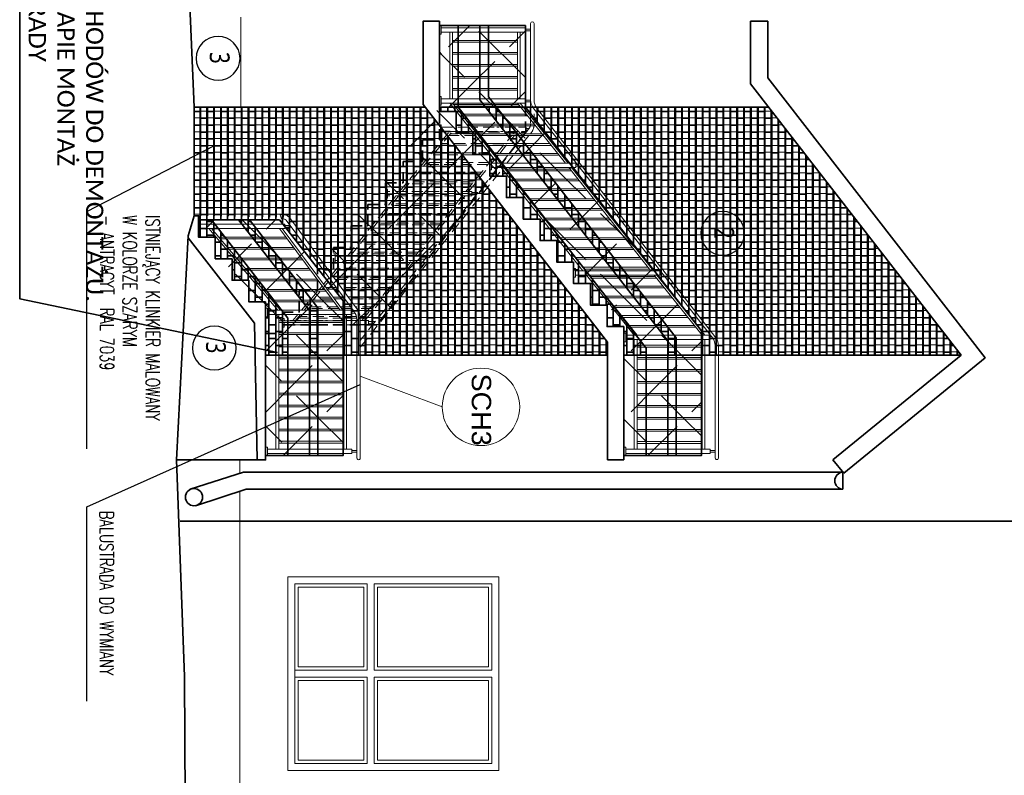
# Model space of a CAD drawing. Header units: inches. Extents: x 0 to 111471, y -105323 to 11070.
# Tile 252 of 256: x 32614 to 33759, y -11372 to -10493. Entities that reach past the tile are written whole.
import ezdxf
from ezdxf.enums import TextEntityAlignment as Align

# ---------------------------------------------------------------- set-up
doc = ezdxf.new("R2010")
doc.units = ezdxf.units.IN
doc.header["$MEASUREMENT"] = 0
doc.linetypes.add('DASHED', pattern=[19.05, 12.7, -6.35])
for name, color, linetype, lineweight in [('888 drzwi i okna', 4, 'Continuous', 0), ('888 elementy do usunięcia', 6, 'Continuous', 35), ('888 projektowane elementy', 6, 'Continuous', 13), ('888 rynna', 24, 'Continuous', 35), ('888 sciany istniejące', 2, 'Continuous', 35)]:
    doc.layers.add(name, color=color, linetype=linetype, lineweight=lineweight)
doc.layers.add('888 opisy kolorow', color=11, linetype='Continuous')
doc.styles.get("Standard").update_dxf_attribs({"font": 'arial.ttf'})
doc.styles.add('TS 100_ILIARD OSIE', font='trebuc.ttf', dxfattribs={"width": 0.8, "height": 23})
doc.styles.add('TS 100_opisy', font='romans.shx', dxfattribs={"width": 0.7, "height": 16})

# ---------------------------------------------------------------- blocks, each defined once
blk = doc.blocks.new('G$C703C4054')
at = {"layer": '888 drzwi i okna', "ltscale": 1.6}
for points in [[(3.5, 245), (3.5, 0), (228.5, 0), (228.5, 245)], [(108, 88), (15.5, 88), (15.5, 12), (108, 12)], [(124, 88), (216.5, 88), (216.5, 12), (124, 12)]]:
    blk.add_lwpolyline(points, close=True, dxfattribs=at)
for points in [[(112, 237), (11.5, 237), (11.5, 100)], [(15.5, 104), (15.5, 233), (108, 233), (108, 104), (15.5, 104)], [(112, 237), (112, 100)], [(220.5, 100), (220.5, 237), (120, 237)], [(120, 237), (120, 100)], [(124, 233), (124, 104), (216.5, 104), (216.5, 233), (124, 233)], [(112, 100), (11.5, 100)], [(11.5, 92), (11.5, 8), (220.5, 8), (220.5, 92)], [(112, 92), (11.5, 92)], [(112, 92), (112, 8)], [(220.5, 100), (120, 100)], [(220.5, 92), (120, 92)], [(120, 92), (120, 8)]]:
    blk.add_lwpolyline(points, dxfattribs=at)
blk = doc.blocks.new('fytdrewrthjmkjhgh')
for points in [[(-2678.2, 19950.6), (-2589, 19950.6, 0.162253), (-2580, 19953.6), (-2314.1, 20160.7)], [(-2678.2, 19946.6), (-2589, 19946.6, 0.162253), (-2580, 19949.6), (-2314.1, 20156.8)], [(-2314.1, 20160.7, -0.190001), (-2303.4, 20165.1), (-2173, 20165.1)], [(-2314.1, 20156.8, -0.190001), (-2303.4, 20161.1), (-2173, 20161.1)], [(-2452.5, 19666.5), (-2346.1, 19745, -0.118098), (-2337.1, 19748.6)], [(-2450.8, 19656.9, -0.264105), (-2449.5, 19662.5), (-2343.1, 19741.6, -0.150779), (-2334, 19744.6), (-2172.9, 19744.6)], [(-2452.5, 19666.5, 0.286077), (-2455.6, 19655.5)]]:
    blk.add_lwpolyline(points, format="xyb")
for points in [[(-2315.6, 20155.3), (-2315.6, 20057.1)], [(-2315.6, 20155.3), (-2310.6, 20155.3)], [(-2315.6, 20155.3), (-2310.6, 20155.3)], [(-2314.1, 20156.8), (-2314.1, 20155.3)], [(-2314.1, 20156.8), (-2314.1, 20155.3)], [(-2312.1, 20158.4), (-2312.1, 20155.3)], [(-2312.1, 20158.4), (-2312.1, 20155.3)], [(-2310.6, 20155.3), (-2310.6, 20057.1)], [(-2310.6, 20155.3), (-2310.6, 20057.1)], [(-2183.1, 20155.3), (-2183.1, 20057.1)], [(-2183.1, 20155.3), (-2178.1, 20155.3)], [(-2183.1, 20155.3), (-2178.1, 20155.3)], [(-2181.6, 20161.1), (-2181.6, 20155.3)], [(-2181.6, 20161.1), (-2181.6, 20155.3)], [(-2179.6, 20161.1), (-2179.6, 20155.3)], [(-2179.6, 20161.1), (-2179.6, 20155.3)], [(-2178.1, 20155.3), (-2178.1, 20057.1)], [(-2178.1, 20155.3), (-2178.1, 20096.5)], [(-2385.6, 20093.5), (-2315.6, 20149.1)], [(-2385.6, 20093.5), (-2315.6, 20149.1)], [(-2385.6, 20090.3), (-2315.6, 20145.9)], [(-2385.6, 20090.3), (-2315.6, 20145.9)], [(-2310.6, 20149.1), (-2183.1, 20149.1)], [(-2310.6, 20145.9), (-2183.1, 20145.9)], [(-2389.1, 20098.4), (-2389.1, 20096.8)], [(-2387.1, 20099.9), (-2387.1, 20096.8)], [(-2510.6, 19994.2), (-2390.6, 20089.6)], [(-2510.6, 19994.2), (-2390.6, 20089.6)], [(-2510.6, 19991), (-2390.6, 20086.3)], [(-2510.6, 19991), (-2390.6, 20086.3)], [(-2385.6, 20096.8), (-2390.6, 20096.8)], [(-2385.6, 20096.8), (-2390.6, 20096.8)], [(-2390.6, 20096.8), (-2390.6, 19998.6)], [(-2390.6, 20096.8), (-2385.6, 20096.8)], [(-2390.6, 20096.8), (-2385.6, 20096.8)], [(-2385.6, 20096.8), (-2385.6, 19998.6)], [(-2385.6, 20014.7), (-2315.6, 20070.3)], [(-2385.6, 20014.7), (-2315.6, 20070.3)], [(-2385.6, 20011.5), (-2315.6, 20067.1)], [(-2385.6, 20011.5), (-2315.6, 20067.1)], [(-2310.6, 20070.3), (-2183.1, 20070.3)], [(-2310.6, 20067.1), (-2183.1, 20067.1)], [(-2318.1, 20055.1), (-2318.1, 20057.1), (-2308.1, 20057.1), (-2308.1, 20055.1)], [(-2318.1, 20055.1), (-2318.1, 20057.1), (-2308.1, 20057.1), (-2308.1, 20055.1)], [(-2185.6, 20055.1), (-2185.6, 20057.1), (-2175.6, 20057.1), (-2175.6, 20055.1)], [(-2185.6, 20055.1), (-2185.6, 20057.1), (-2175.6, 20057.1), (-2175.6, 20055.1)], [(-2510.6, 19915.4), (-2390.6, 20010.8)], [(-2510.6, 19915.4), (-2390.6, 20010.8)], [(-2510.6, 19912.2), (-2390.6, 20007.5)], [(-2510.6, 19912.2), (-2390.6, 20007.5)], [(-2510.6, 19999.3), (-2515.6, 19999.3)], [(-2510.6, 19999.3), (-2515.6, 19999.3)], [(-2515.6, 19999.3), (-2515.6, 19901.1)], [(-2515.6, 19999.3), (-2510.6, 19999.3)], [(-2515.6, 19999.3), (-2510.6, 19999.3)], [(-2514.1, 20001), (-2514.1, 19999.3)], [(-2512.1, 20002.5), (-2512.1, 19999.3)], [(-2510.6, 19999.3), (-2510.6, 19901.1)], [(-2383.1, 19996.6), (-2383.1, 19998.6), (-2393.1, 19998.6), (-2393.1, 19996.6)], [(-2383.1, 19996.6), (-2383.1, 19998.6), (-2393.1, 19998.6), (-2393.1, 19996.6)], [(-2585.6, 19934.6), (-2515.6, 19990.3)], [(-2585.6, 19934.6), (-2515.6, 19990.3)], [(-2585.6, 19931.4), (-2515.6, 19987)], [(-2585.6, 19931.4), (-2515.6, 19987)], [(-2673.1, 19940.8), (-2673.1, 19842.6)], [(-2673.1, 19940.8), (-2673.1, 19882)], [(-2668.1, 19940.8), (-2673.1, 19940.8)], [(-2668.1, 19940.8), (-2673.1, 19940.8)], [(-2671.6, 19946.6), (-2671.6, 19940.8)], [(-2671.6, 19946.6), (-2671.6, 19940.8)], [(-2669.6, 19946.6), (-2669.6, 19940.8)], [(-2669.6, 19946.6), (-2669.6, 19940.8)], [(-2668.1, 19940.8), (-2668.1, 19842.6)], [(-2585.6, 19940.8), (-2590.6, 19940.8)], [(-2585.6, 19940.8), (-2590.6, 19940.8)], [(-2590.6, 19940.8), (-2590.6, 19842.6)], [(-2590.6, 19940.8), (-2585.6, 19940.8)], [(-2590.6, 19940.8), (-2585.6, 19940.8)], [(-2589.1, 19946.6), (-2589.1, 19940.8)], [(-2587.1, 19946.6), (-2587.1, 19940.8)], [(-2585.6, 19940.8), (-2585.6, 19842.6)], [(-2668.1, 19934.6), (-2590.6, 19934.6)], [(-2668.1, 19931.4), (-2590.6, 19931.4)], [(-2585.6, 19855.8), (-2515.6, 19911.5)], [(-2585.6, 19855.8), (-2515.6, 19911.5)], [(-2585.6, 19852.6), (-2521.9, 19903.2)], [(-2521.9, 19903.2), (-2515.6, 19908.2)], [(-2521.9, 19903.2), (-2515.6, 19908.2)], [(-2585.6, 19852.6), (-2525.5, 19900.3)], [(-2508.1, 19899.1), (-2508.1, 19901.1), (-2518.1, 19901.1), (-2518.1, 19899.1)], [(-2508.1, 19899.1), (-2508.1, 19901.1), (-2518.1, 19901.1), (-2518.1, 19899.1)], [(-2668.1, 19855.8), (-2590.6, 19855.8)], [(-2668.1, 19852.6), (-2590.6, 19852.6)], [(-2665.6, 19840.6), (-2665.6, 19842.6), (-2675.6, 19842.6), (-2675.6, 19840.6)], [(-2665.6, 19840.6), (-2665.6, 19842.6), (-2675.6, 19842.6), (-2675.6, 19840.6)], [(-2583.1, 19840.6), (-2583.1, 19842.6), (-2593.1, 19842.6), (-2593.1, 19840.6)], [(-2583.1, 19840.6), (-2583.1, 19842.6), (-2593.1, 19842.6), (-2593.1, 19840.6)], [(-2341.1, 19742.9), (-2341.1, 19738.8)], [(-2341.1, 19742.9), (-2341.1, 19738.8)], [(-2172.9, 19748.6), (-2337.1, 19748.6)], [(-2181.5, 19744.6), (-2181.5, 19738.8)], [(-2181.5, 19744.6), (-2181.5, 19738.8)], [(-2179.5, 19744.6), (-2179.5, 19738.8)], [(-2179.5, 19744.6), (-2179.5, 19738.8)], [(-2344.6, 19738.8), (-2344.6, 19640.6)], [(-2344.6, 19738.8), (-2339.6, 19738.8)], [(-2344.6, 19738.8), (-2339.6, 19738.8)], [(-2343.1, 19741.6), (-2343.1, 19738.8)], [(-2343.1, 19741.6), (-2343.1, 19738.8)], [(-2339.6, 19738.8), (-2339.6, 19640.6)], [(-2339.6, 19738.8), (-2339.6, 19640.6)], [(-2339.6, 19732.6), (-2183, 19732.6)], [(-2183, 19738.8), (-2183, 19640.6)], [(-2183, 19738.8), (-2178, 19738.8)], [(-2183, 19738.8), (-2178, 19738.8)], [(-2178, 19738.8), (-2178, 19640.6)], [(-2178, 19738.8), (-2178, 19680)], [(-2439.6, 19657.8), (-2344.6, 19728.5)], [(-2439.6, 19654.6), (-2344.6, 19725.2)], [(-2339.6, 19729.4), (-2183, 19729.4)], [(-2443.1, 19667.2), (-2443.1, 19660.8)], [(-2443.1, 19667.2), (-2443.1, 19660.8)], [(-2441.1, 19668.7), (-2441.1, 19660.8)], [(-2441.1, 19668.7), (-2441.1, 19660.8)], [(-2455.6, 19655.5), (-2450.8, 19656.9)], [(-2455.6, 19655.5), (-2450.8, 19656.9)], [(-2444.6, 19660.8), (-2444.6, 19562.6)], [(-2444.6, 19660.8), (-2444.6, 19562.6)], [(-2444.6, 19660.8), (-2439.6, 19660.8)], [(-2444.6, 19660.8), (-2439.6, 19660.8)], [(-2439.6, 19660.8), (-2439.6, 19562.6)], [(-2439.6, 19660.8), (-2439.6, 19562.6)], [(-2439.6, 19575.8), (-2344.6, 19655.8)], [(-2439.6, 19572.6), (-2344.6, 19652.6)], [(-2339.6, 19653.8), (-2183, 19653.8)], [(-2347.1, 19638.6), (-2347.1, 19640.6), (-2337.1, 19640.6), (-2337.1, 19638.6)], [(-2347.1, 19638.6), (-2347.1, 19640.6), (-2337.1, 19640.6), (-2337.1, 19638.6)], [(-2339.6, 19650.6), (-2183, 19650.6)], [(-2185.5, 19638.6), (-2185.5, 19640.6), (-2175.5, 19640.6), (-2175.5, 19638.6)], [(-2185.5, 19638.6), (-2185.5, 19640.6), (-2175.5, 19640.6), (-2175.5, 19638.6)], [(-2447.1, 19560.6), (-2447.1, 19562.6), (-2437.1, 19562.6), (-2437.1, 19560.6)], [(-2447.1, 19560.6), (-2447.1, 19562.6), (-2437.1, 19562.6), (-2437.1, 19560.6)]]:
    blk.add_lwpolyline(points)
at = {"ltscale": 0.01}
for points in [[(-2303.9, 20145.9), (-2303.9, 20070.3)], [(-2301.9, 20145.9), (-2301.9, 20070.3)], [(-2289.9, 20145.9), (-2289.9, 20070.3)], [(-2287.9, 20145.9), (-2287.9, 20070.3)], [(-2275.9, 20145.9), (-2275.9, 20070.3)], [(-2273.9, 20145.9), (-2273.9, 20070.3)], [(-2261.9, 20145.9), (-2261.9, 20070.3)], [(-2259.9, 20145.9), (-2259.9, 20070.3)], [(-2247.9, 20145.9), (-2247.9, 20070.3)], [(-2245.9, 20145.9), (-2245.9, 20070.3)], [(-2233.9, 20145.9), (-2233.9, 20070.3)], [(-2231.9, 20145.9), (-2231.9, 20070.3)], [(-2219.9, 20145.9), (-2219.9, 20070.3)], [(-2217.9, 20145.9), (-2217.9, 20070.3)], [(-2205.9, 20145.9), (-2205.9, 20070.3)], [(-2203.9, 20145.9), (-2203.9, 20070.3)], [(-2191.9, 20145.9), (-2191.9, 20070.3)], [(-2189.9, 20145.9), (-2189.9, 20070.3)], [(-2327, 20136.8), (-2327, 20061.3)], [(-2325, 20138.4), (-2325, 20062.9)], [(-2347.8, 20120.3), (-2347.8, 20044.8)], [(-2338.4, 20127.8), (-2338.4, 20052.2)], [(-2336.4, 20129.4), (-2336.4, 20053.8)], [(-2361.2, 20109.7), (-2361.2, 20034.1)], [(-2359.2, 20111.3), (-2359.2, 20035.7)], [(-2349.8, 20118.7), (-2349.8, 20043.2)], [(-2372.6, 20100.6), (-2372.6, 20025.1)], [(-2370.6, 20102.2), (-2370.6, 20026.7)], [(-2384, 20091.6), (-2384, 20016)], [(-2382, 20093.1), (-2382, 20017.6)], [(-2404, 20075.6), (-2404, 20000.1)], [(-2394.6, 20083.1), (-2394.6, 20007.6)], [(-2392.6, 20084.7), (-2392.6, 20009.2)], [(-2417.4, 20065), (-2417.4, 19989.5)], [(-2415.4, 20066.6), (-2415.4, 19991)], [(-2406, 20074), (-2406, 19998.5)], [(-2428.8, 20055.9), (-2428.8, 19980.4)], [(-2426.8, 20057.5), (-2426.8, 19982)], [(-2440.2, 20046.9), (-2440.2, 19971.4)], [(-2438.2, 20048.5), (-2438.2, 19972.9)], [(-2463, 20028.8), (-2463, 19953.2)], [(-2461, 20030.4), (-2461, 19954.8)], [(-2451.6, 20037.8), (-2451.6, 19962.3)], [(-2449.6, 20039.4), (-2449.6, 19963.9)], [(-2474.4, 20019.7), (-2474.4, 19944.2)], [(-2472.4, 20021.3), (-2472.4, 19945.8)], [(-2485.8, 20010.7), (-2485.8, 19935.1)], [(-2483.8, 20012.3), (-2483.8, 19936.7)], [(-2497.2, 20001.6), (-2497.2, 19926.1)], [(-2495.2, 20003.2), (-2495.2, 19927.7)], [(-2508.6, 19992.6), (-2508.6, 19917)], [(-2506.6, 19994.2), (-2506.6, 19918.6)], [(-2527, 19977.9), (-2527, 19902.4)], [(-2525, 19979.5), (-2525, 19904)], [(-2547.8, 19961.4), (-2547.8, 19885.9)], [(-2538.4, 19968.9), (-2538.4, 19893.3)], [(-2536.4, 19970.5), (-2536.4, 19894.9)], [(-2561.2, 19950.8), (-2561.2, 19875.2)], [(-2559.2, 19952.4), (-2559.2, 19876.8)], [(-2549.8, 19959.8), (-2549.8, 19884.3)], [(-2572.6, 19941.7), (-2572.6, 19866.2)], [(-2570.6, 19943.3), (-2570.6, 19867.8)], [(-2658.4, 19931.4), (-2658.4, 19855.8)], [(-2656.4, 19931.4), (-2656.4, 19855.8)], [(-2644.4, 19931.4), (-2644.4, 19855.8)], [(-2642.4, 19931.4), (-2642.4, 19855.8)], [(-2630.4, 19931.4), (-2630.4, 19855.8)], [(-2628.4, 19931.4), (-2628.4, 19855.8)], [(-2616.4, 19931.4), (-2616.4, 19855.8)], [(-2614.4, 19931.4), (-2614.4, 19855.8)], [(-2602.4, 19931.4), (-2602.4, 19855.8)], [(-2600.4, 19931.4), (-2600.4, 19855.8)], [(-2584, 19932.7), (-2584, 19857.1)], [(-2582, 19934.3), (-2582, 19858.7)], [(-2332.3, 19729.4), (-2332.3, 19653.8)], [(-2330.3, 19729.4), (-2330.3, 19653.8)], [(-2318.3, 19729.4), (-2318.3, 19653.8)], [(-2316.3, 19729.4), (-2316.3, 19653.8)], [(-2304.3, 19729.4), (-2304.3, 19653.8)], [(-2302.3, 19729.4), (-2302.3, 19653.8)], [(-2290.3, 19729.4), (-2290.3, 19653.8)], [(-2288.3, 19729.4), (-2288.3, 19653.8)], [(-2276.3, 19729.4), (-2276.3, 19653.8)], [(-2274.3, 19729.4), (-2274.3, 19653.8)], [(-2262.3, 19729.4), (-2262.3, 19653.8)], [(-2260.3, 19729.4), (-2260.3, 19653.8)], [(-2248.3, 19729.4), (-2248.3, 19653.8)], [(-2246.3, 19729.4), (-2246.3, 19653.8)], [(-2234.3, 19729.4), (-2234.3, 19653.8)], [(-2232.3, 19729.4), (-2232.3, 19653.8)], [(-2220.3, 19729.4), (-2220.3, 19653.8)], [(-2218.3, 19729.4), (-2218.3, 19653.8)], [(-2206.3, 19729.4), (-2206.3, 19653.8)], [(-2204.3, 19729.4), (-2204.3, 19653.8)], [(-2192.3, 19729.4), (-2192.3, 19653.8)], [(-2190.3, 19729.4), (-2190.3, 19653.8)], [(-2366.7, 19708.8), (-2366.7, 19637.2)], [(-2356.5, 19716.4), (-2356.5, 19645.8)], [(-2354.5, 19717.9), (-2354.5, 19647.5)], [(-2380.9, 19698.2), (-2380.9, 19625.3)], [(-2378.9, 19699.7), (-2378.9, 19627)], [(-2368.7, 19707.3), (-2368.7, 19635.6)], [(-2393.1, 19689.2), (-2393.1, 19615)], [(-2391.1, 19690.6), (-2391.1, 19616.7)], [(-2405.3, 19680.1), (-2405.3, 19604.7)], [(-2403.3, 19681.6), (-2403.3, 19606.4)], [(-2427.8, 19663.4), (-2427.8, 19585.8)], [(-2417.5, 19671), (-2417.5, 19594.4)], [(-2415.5, 19672.5), (-2415.5, 19596.1)], [(-2429.8, 19661.9), (-2429.8, 19584.2)]]:
    blk.add_lwpolyline(points, dxfattribs=at)
at = {"linetype": 'DASHED'}
for points in [[(-2549.8, 19946.3), (-2550.9, 19947.2, 0.173492), (-2560.4, 19950.6), (-2578.8, 19950.6)], [(-2594.1, 19946.6), (-2561.2, 19946.6, -0.187842), (-2554, 19943.2), (-2549.8, 19939.9)]]:
    blk.add_lwpolyline(points, format="xyb", dxfattribs=at)
for points in [[(-2557.6, 19940.8), (-2557.6, 19932.5)], [(-2557.6, 19940.8), (-2557.6, 19932.5)], [(-2552.6, 19940.8), (-2557.6, 19940.8)], [(-2556.1, 19945), (-2556.1, 19940.8)], [(-2556.1, 19945), (-2556.1, 19940.8)], [(-2554.1, 19943.3), (-2554.1, 19940.8)], [(-2554.1, 19943.3), (-2554.1, 19940.8)], [(-2552.6, 19940.8), (-2552.6, 19936.5)], [(-2538.4, 19937.2), (-2547.8, 19944.7)], [(-2547.8, 19938.3), (-2538.4, 19930.8)], [(-2557.6, 19929.2), (-2557.6, 19907.5)], [(-2557.6, 19929.2), (-2557.6, 19907.5)], [(-2552.6, 19933.2), (-2552.6, 19911.5)], [(-2549.8, 19929.4), (-2552.6, 19931.7)], [(-2549.8, 19926.1), (-2552.6, 19928.4)], [(-2549.8, 19926.1), (-2552.6, 19928.4)], [(-2549.9, 19926.2), (-2549.9, 19884.2)], [(-2527, 19910.7), (-2547.8, 19927.7)], [(-2527, 19928.1), (-2536.4, 19935.6)], [(-2536.4, 19929.2), (-2527, 19921.7)], [(-2515.6, 19919.1), (-2525, 19926.5)], [(-2547.9, 19924.6), (-2547.9, 19885.8)], [(-2527, 19907.5), (-2547.9, 19924.6)], [(-2527, 19907.5), (-2547.9, 19924.6)], [(-2538.7, 19917), (-2538.7, 19893.1)], [(-2536.7, 19915.4), (-2536.7, 19894.7)], [(-2525, 19920.1), (-2515.6, 19912.7)], [(-2557.6, 19904.2), (-2557.6, 19878.1)], [(-2557.6, 19904.2), (-2557.6, 19878.1)], [(-2552.6, 19908.2), (-2552.6, 19882.1)], [(-2527.5, 19907.9), (-2527.5, 19902)], [(-2525.5, 19906.2), (-2525.5, 19903.6)], [(-2523.9, 19904.9), (-2525.5, 19906.2)], [(-2523.9, 19904.9), (-2525.5, 19906.2)], [(-2521.8, 19906.5), (-2525, 19909.1)], [(-2518.1, 19900.2), (-2521.9, 19903.2)], [(-2518.1, 19900.2), (-2521.9, 19903.2)], [(-2515.6, 19901.4), (-2519.8, 19904.9)], [(-2510.6, 19908.7), (-2309.6, 19748.6)], [(-2301.6, 19748.6), (-2508.8, 19913.6)], [(-2536.7, 19891.4), (-2536.7, 19842.6)], [(-2527.5, 19898.7), (-2527.5, 19834.9)], [(-2525.5, 19900.3), (-2525.5, 19833.3)], [(-2482.6, 19871.2), (-2516.8, 19899.1)], [(-2482.6, 19871.2), (-2516.8, 19899.1)], [(-2516.3, 19898.7), (-2516.3, 19825.6)], [(-2514.3, 19897.1), (-2514.3, 19823.9)], [(-2514.3, 19897.1), (-2514.3, 19823.9)], [(-2482.6, 19874.5), (-2512.7, 19899.1)], [(-2549.9, 19880.9), (-2549.9, 19853.6)], [(-2547.9, 19882.5), (-2547.9, 19851.9)], [(-2538.7, 19889.8), (-2538.7, 19844.3)], [(-2505.1, 19889.5), (-2505.1, 19816.2)], [(-2503.1, 19887.9), (-2503.1, 19814.6)], [(-2503.1, 19887.9), (-2503.1, 19814.6)], [(-2493.8, 19880.4), (-2493.8, 19806.9)], [(-2481.4, 19885.4), (-2481.4, 19878.3)], [(-2478.9, 19883.4), (-2478.9, 19878.3)], [(-2557.6, 19874.8), (-2557.6, 19842.6)], [(-2557.6, 19874.8), (-2557.6, 19842.6)], [(-2552.6, 19878.8), (-2552.6, 19842.6)], [(-2491.8, 19878.7), (-2491.8, 19805.2)], [(-2482.6, 19878.3), (-2482.6, 19780.1)], [(-2482.6, 19878.3), (-2477.6, 19878.3)], [(-2482.6, 19878.3), (-2477.6, 19878.3)], [(-2477.6, 19878.3), (-2477.6, 19780.1)], [(-2407.6, 19815.7), (-2477.6, 19870.4)], [(-2407.6, 19812.4), (-2477.6, 19867.1)], [(-2407.6, 19812.4), (-2477.6, 19867.1)], [(-2477.6, 19867.1), (-2477.6, 19867.1)], [(-2477.6, 19867.1), (-2477.6, 19867.1)], [(-2468.4, 19859.9), (-2468.4, 19785.9)], [(-2466.4, 19858.4), (-2466.4, 19784.3)], [(-2466.4, 19858.4), (-2466.4, 19784.3)], [(-2482.6, 19797.5), (-2552.6, 19855.8)], [(-2482.6, 19794.2), (-2552.6, 19852.6)], [(-2482.6, 19794.2), (-2552.6, 19852.6)], [(-2457.2, 19851.1), (-2457.2, 19776.9)], [(-2455.2, 19849.6), (-2455.2, 19775.3)], [(-2455.2, 19849.6), (-2455.2, 19775.3)], [(-2550.1, 19840.6), (-2550.1, 19842.6), (-2560.1, 19842.6), (-2560.1, 19840.6)], [(-2550.1, 19840.6), (-2550.1, 19842.6), (-2560.1, 19842.6), (-2560.1, 19840.6)], [(-2446, 19842.4), (-2446, 19767.8)], [(-2444, 19840.8), (-2444, 19766.2)], [(-2444, 19840.8), (-2444, 19766.2)], [(-2434.7, 19833.6), (-2434.7, 19758.8)], [(-2432.7, 19832), (-2432.7, 19757.2)], [(-2432.7, 19832), (-2432.7, 19757.2)], [(-2423.5, 19824.8), (-2423.5, 19749.7)], [(-2421.5, 19823.2), (-2421.5, 19748.1)], [(-2406.4, 19825.7), (-2406.4, 19817.8)], [(-2403.9, 19823.7), (-2403.9, 19817.8)], [(-2412.3, 19816), (-2412.3, 19740.7)], [(-2410.3, 19814.5), (-2410.3, 19739.1)], [(-2407.6, 19817.8), (-2407.6, 19719.6)], [(-2407.6, 19817.8), (-2407.6, 19719.6)], [(-2407.6, 19817.8), (-2402.6, 19817.8)], [(-2407.6, 19817.8), (-2402.6, 19817.8)], [(-2402.6, 19817.8), (-2402.6, 19719.6)], [(-2332.6, 19753.9), (-2402.6, 19811.7)], [(-2332.6, 19750.6), (-2402.6, 19808.4)], [(-2332.6, 19750.6), (-2402.6, 19808.4)], [(-2393.5, 19800.9), (-2393.5, 19725.1)], [(-2407.6, 19736.9), (-2477.6, 19793.3)], [(-2407.6, 19733.6), (-2477.6, 19790.1)], [(-2407.6, 19733.6), (-2477.6, 19790.1)], [(-2391.5, 19799.2), (-2391.5, 19723.4)], [(-2391.5, 19799.2), (-2391.5, 19723.4)], [(-2382.3, 19791.6), (-2382.3, 19718.3)], [(-2380.3, 19790), (-2380.3, 19719.8)], [(-2380.3, 19790), (-2380.3, 19719.8)], [(-2485.1, 19778.1), (-2485.1, 19780.1), (-2475.1, 19780.1), (-2475.1, 19778.1)], [(-2485.1, 19778.1), (-2485.1, 19780.1), (-2475.1, 19780.1), (-2475.1, 19778.1)], [(-2371.1, 19782.3), (-2371.1, 19726.6)], [(-2369.1, 19780.7), (-2369.1, 19728.1)], [(-2369.1, 19780.7), (-2369.1, 19728.1)], [(-2359.8, 19773.1), (-2359.8, 19734.8)], [(-2357.8, 19771.4), (-2357.8, 19736.3)], [(-2357.8, 19771.4), (-2357.8, 19736.3)], [(-2331.4, 19765.9), (-2331.4, 19758.3)], [(-2348.6, 19763.8), (-2348.6, 19743.1)], [(-2346.6, 19762.2), (-2346.6, 19744.6)], [(-2337.4, 19754.6), (-2337.4, 19748.5)], [(-2332.6, 19758.3), (-2332.6, 19750.6)], [(-2332.6, 19758.3), (-2332.6, 19748.6)], [(-2332.6, 19758.3), (-2327.6, 19758.3)], [(-2332.6, 19758.3), (-2327.6, 19758.3)], [(-2328.9, 19763.9), (-2328.9, 19758.3)], [(-2327.6, 19758.3), (-2327.6, 19748.6)], [(-2327.6, 19758.3), (-2327.6, 19748.6)], [(-2337.4, 19744.2), (-2337.4, 19677.2)], [(-2335.4, 19752.9), (-2335.4, 19748.6)], [(-2335.4, 19744.6), (-2335.4, 19732.6)], [(-2332.6, 19744.6), (-2332.6, 19732.6)], [(-2332.6, 19744.6), (-2332.6, 19732.6)], [(-2327.6, 19744.6), (-2327.6, 19732.6)], [(-2327.6, 19744.6), (-2327.6, 19732.6)], [(-2407.6, 19736.9), (-2407.6, 19736.9)], [(-2407.6, 19736.9), (-2407.6, 19736.9)], [(-2384.1, 19716.9), (-2402.6, 19732.7)], [(-2384.1, 19716.9), (-2402.6, 19732.7)], [(-2348.6, 19737.5), (-2348.6, 19725.5)], [(-2346.6, 19739), (-2346.6, 19727)], [(-2402.6, 19729.6), (-2402.6, 19729.6)], [(-2402.6, 19729.6), (-2402.6, 19729.6)], [(-2386.1, 19715.5), (-2402.6, 19729.6)], [(-2386.1, 19715.5), (-2402.6, 19729.6)], [(-2371.1, 19720.8), (-2371.1, 19708.8)], [(-2369.1, 19722.3), (-2369.1, 19710.3)], [(-2369.1, 19722.3), (-2369.1, 19710.3)], [(-2359.8, 19729.2), (-2359.8, 19717.2)], [(-2357.8, 19730.6), (-2357.8, 19718.7)], [(-2357.8, 19730.6), (-2357.8, 19718.7)], [(-2348.6, 19722.3), (-2348.6, 19686.8)], [(-2346.6, 19723.8), (-2346.6, 19685.1)], [(-2335.4, 19729.4), (-2335.4, 19675.5)], [(-2332.6, 19729.4), (-2332.6, 19708.2)], [(-2332.6, 19729.4), (-2332.6, 19708.2)], [(-2327.6, 19729.4), (-2327.6, 19708.2)], [(-2327.6, 19729.4), (-2327.6, 19708.2)], [(-2327.6, 19723.7), (-2327.6, 19723.7)], [(-2327.6, 19720.4), (-2327.6, 19720.4)], [(-2327.6, 19720.4), (-2327.6, 19720.4)], [(-2410.1, 19717.6), (-2410.1, 19719.6), (-2400.1, 19719.6), (-2400.1, 19717.6)], [(-2410.1, 19717.6), (-2410.1, 19719.6), (-2400.1, 19719.6), (-2400.1, 19717.6)], [(-2374.9, 19706), (-2382.4, 19712.4)], [(-2374.9, 19706), (-2382.4, 19712.4)], [(-2368.7, 19703.8), (-2380.5, 19713.8)], [(-2368.7, 19703.8), (-2380.5, 19713.8)], [(-2380.3, 19714), (-2380.3, 19713.9)], [(-2380.3, 19714), (-2380.3, 19713.9)], [(-2359.8, 19713.9), (-2359.8, 19696.3)], [(-2357.8, 19715.4), (-2357.8, 19694.6)], [(-2357.8, 19715.4), (-2357.8, 19694.6)], [(-2339.4, 19708.2), (-2339.6, 19708.4)], [(-2339.4, 19708.2), (-2339.6, 19708.4)], [(-2368.7, 19700.8), (-2372.8, 19704.3)], [(-2368.7, 19700.8), (-2372.8, 19704.3)], [(-2369.1, 19707.1), (-2369.1, 19704.1)], [(-2369.1, 19707.1), (-2369.1, 19704.1)], [(-2356.5, 19693.5), (-2366.7, 19702.1)], [(-2356.5, 19693.5), (-2366.7, 19702.1)], [(-2356.5, 19690.4), (-2366.7, 19699.1)], [(-2356.5, 19690.4), (-2366.7, 19699.1)], [(-2332.6, 19705), (-2332.6, 19683.2)], [(-2332.6, 19705), (-2332.6, 19683.2)], [(-2327.6, 19705), (-2327.6, 19683.2)], [(-2327.6, 19705), (-2327.6, 19683.2)], [(-2327.6, 19698.7), (-2327.6, 19698.7)], [(-2327.6, 19698.7), (-2327.6, 19698.7)], [(-2344.6, 19683.4), (-2354.5, 19691.8)], [(-2344.6, 19683.4), (-2354.5, 19691.8)], [(-2344.6, 19680.3), (-2354.5, 19688.7)], [(-2344.6, 19680.3), (-2354.5, 19688.7)], [(-2327.6, 19695.4), (-2327.6, 19695.4)], [(-2327.6, 19695.4), (-2327.6, 19695.4)], [(-2332.3, 19672.9), (-2339.6, 19679.1)], [(-2332.3, 19672.9), (-2339.6, 19679.1)], [(-2332.6, 19670.1), (-2339.6, 19676.1)], [(-2332.6, 19670.1), (-2339.6, 19676.1)], [(-2332.6, 19680), (-2332.6, 19660.1)], [(-2332.6, 19680), (-2332.6, 19660.1)], [(-2327.6, 19680), (-2327.6, 19660.1)], [(-2327.6, 19680), (-2327.6, 19660.1)], [(-2335.1, 19658.1), (-2335.1, 19660.1), (-2332.3, 19660.1)], [(-2335.1, 19658.1), (-2335.1, 19660.1), (-2332.3, 19660.1)], [(-2330.3, 19660.1), (-2325.1, 19660.1), (-2325.1, 19658.1)], [(-2330.3, 19660.1), (-2325.1, 19660.1), (-2325.1, 19658.1)]]:
    blk.add_lwpolyline(points, dxfattribs=at)
for centre, start, end in [((-2173, 20163.1), 270, 90), ((-2678.2, 19948.6), 90, 270), ((-2172.9, 19746.6), 270, 90)]:
    blk.add_arc(centre, 1.97, start, end)
blk = doc.blocks.new('oznaczenie osi')
at = {"linetype": 'ByBlock'}
blk.add_circle((0, 0), 17, dxfattribs=at)
at = {"oblique": 5, "width": 0.85}
blk.add_attdef('NR', text='', height=15, dxfattribs=at).set_placement((0.01, -7.01), align=Align.CENTER)

msp = doc.modelspace()

# ---------------------------------------------------------------- hatches: boundary and pattern name
at = {"layer": '888 elementy do usunięcia', "ltscale": 0.01}
h = msp.add_hatch(dxfattribs=at)
h.set_pattern_fill('SCREEN', color=256, scale=100, angle=-45)
h.set_pattern_definition([(315, (23177.88, -10718.73), (141.4214, -3e-14), [76, -24]), (135, (23160.91, -10772.47), (-141.4214, 5e-14), [38, -62]), (135, (23204.75, -10816.31), (-141.4214, 5e-14), [38, -62]), (45, (23213.23, -10737.11), (4e-14, 141.4214), [38, -62]), (45, (23169.39, -10780.95), (4e-14, 141.4214), [38, -62]), (225, (23266.97, -10754.08), (-6e-14, -141.4214), [76, -24])])
h.paths.add_polyline_path([(33202.191, -10500.178), (33202.191, -10595.178), (33406.691, -10855.178), (33406.691, -11000.178), (33316.691, -11000.178), (33316.691, -10850.178), (33174.843, -10660.192), (33029.691, -10848.178), (32990.191, -10848.178), (32990.191, -11000.133), (32900.191, -11000.133), (32900.191, -10848.178), (32822.191, -10726.178), (32916.292, -10726.178), (32960.691, -10783.178), (33102.191, -10595.178), (33102.191, -10500.178)])
h = msp.add_hatch(dxfattribs=at)
h.set_pattern_fill('AR-B816', color=252)
h.set_pattern_definition([(-270, (0, 0), (-8, -1e-15), []), (-180, (0, 0), (-8, -8), [8, -8])])
h.paths.add_polyline_path([(32961.125, -10783.178), (32990.191, -10820.133), (32990.191, -10883.178), (33297.691, -10883.178), (33297.691, -10868.294), (33102.191, -10616.361), (33102.191, -10633.178), (33082.691, -10633.178), (33082.691, -10658.178), (33060.191, -10658.178), (33060.191, -10683.178), (33039.691, -10683.178), (33039.691, -10708.178), (33019.191, -10708.178), (33019.191, -10733.178), (32999.691, -10733.178), (32999.691, -10758.178), (32979.191, -10758.178), (32979.191, -10783.178)])
h.paths.add_polyline_path([(32926.067, -10840.178), (32920.608, -10833.178), (32919.691, -10833.178), (32919.691, -10858.178), (32900.191, -10858.178), (32900.191, -10883.178), (32926.067, -10883.178)])
h.paths.add_polyline_path([(32939.191, -10816.355), (32951.067, -10831.581), (32951.067, -10883.178), (32961.067, -10883.178), (32961.067, -10828.142), (32945.496, -10808.178), (32939.191, -10808.178)])
h.paths.add_polyline_path([(32868.853, -10726.178), (32939.191, -10816.355), (32939.191, -10808.178), (32945.496, -10808.178), (32881.536, -10726.178), (32916.292, -10726.178), (32961.125, -10783.178), (32979.191, -10783.178), (32979.191, -10758.178), (32999.691, -10758.178), (32999.691, -10733.178), (33019.191, -10733.178), (33019.191, -10708.178), (33039.691, -10708.178), (33039.691, -10683.178), (33060.191, -10683.178), (33060.191, -10658.178), (33082.691, -10658.178), (33082.691, -10633.178), (33102.191, -10633.178), (33102.191, -10616.361), (33085.753, -10595.178), (32817.191, -10595.178), (32817.191, -10721.178), (32822.191, -10721.178), (32822.191, -10746.178), (32836.691, -10746.178), (32841.691, -10746.178), (32841.691, -10771.178), (32861.191, -10771.178), (32861.191, -10796.178), (32880.691, -10796.178), (32880.691, -10821.178), (32900.191, -10821.178), (32900.191, -10858.178), (32919.691, -10858.178), (32919.691, -10833.178), (32920.608, -10833.178), (32837.148, -10726.178)])
h.paths.add_polyline_path([(33342.567, -10875.223), (33124.132, -10595.178), (33102.191, -10595.178), (33102.191, -10600.178), (33121.691, -10600.178), (33121.691, -10625.178), (33141.191, -10625.178), (33141.191, -10650.178), (33160.691, -10650.178), (33160.691, -10675.178), (33180.191, -10675.178), (33180.191, -10700.178), (33199.691, -10700.178), (33199.691, -10725.178), (33219.191, -10725.178), (33219.191, -10750.178), (33238.691, -10750.178), (33238.691, -10775.178), (33258.191, -10775.178), (33258.191, -10800.178), (33277.691, -10800.178), (33277.691, -10825.178), (33297.191, -10825.178), (33297.191, -10850.178), (33316.691, -10850.178), (33316.691, -10883.178), (33342.567, -10883.178)])
h.paths.add_polyline_path([(33377.567, -10863.187), (33168.52, -10595.178), (33155.838, -10595.178), (33367.567, -10866.626), (33367.567, -10883.178), (33377.567, -10883.178)])
h.paths.add_polyline_path([(33202.191, -10595.178), (33406.691, -10855.178), (33406.691, -10883.178), (33708.691, -10883.178), (33485.203, -10595.178)])
at = {"layer": '888 projektowane elementy', "ltscale": 0.01}
h = msp.add_hatch(dxfattribs=at)
h.set_pattern_fill('AR-B816', color=256)
h.set_pattern_definition([(-90, (24960.923, -4911.54), (8, 5e-16), []), (0, (24960.923, -4911.54), (8, 8), [8, -8])])
h.paths.add_polyline_path([(33297.826, -10883.014), (33010.191, -10882.817), (33010.15, -10838.409), (33008.126, -10832.242), (32976.598, -10789.015), (32928.135, -10723.265), (32822.191, -10721.178), (32817.191, -10721.178), (32817.191, -10595.178), (33085.733, -10595.178), (33085.866, -10595.497), (33296.673, -10866.967), (33297.826, -10872.764)])
h.paths.add_polyline_path([(33214.731, -10595.178), (33425.538, -10866.648), (33426.691, -10872.445), (33426.691, -10883.066), (33708.691, -10883.178), (33485.203, -10595.178)])

# ---------------------------------------------------------------- linework, layer by layer
at = {"layer": '888 elementy do usunięcia'}
for p, q in [((33124.132, -10595.178), (33124.132, -10500.178)), ((33149.132, -10586.581), (33149.132, -10500.178)), ((33159.132, -10583.142), (33159.132, -10500.178)), ((33377.567, -10863.187), (33159.132, -10583.142)), ((33342.567, -10875.223), (33124.132, -10595.178)), ((33367.567, -10866.626), (33149.132, -10586.581)), ((32926.067, -10840.178), (32837.148, -10726.178)), ((32951.067, -10831.581), (32868.853, -10726.178)), ((32961.067, -10828.142), (32881.536, -10726.178)), ((32951.067, -11000.133), (32951.067, -10831.581)), ((32961.067, -11000.133), (32961.067, -10828.142)), ((32926.067, -11000.133), (32926.067, -10840.178)), ((33367.567, -11000.178), (33367.567, -10866.626)), ((33377.567, -11000.178), (33377.567, -10863.187)), ((33342.567, -11000.178), (33342.567, -10875.223))]:
    msp.add_line(p, q, dxfattribs=at)
for points in [[(32913.835, -10880.186), (32614.343, -10817.677), (32614.343, -10199.739)], [(33102.191, -10500.178), (33202.191, -10500.178), (33202.191, -10500.178), (33202.191, -10595.178), (33406.691, -10855.178), (33406.691, -11000.178), (33406.691, -11000.178), (33316.691, -11000.178)], [(33102.191, -10595.178), (33485.203, -10595.178)], [(33102.191, -10600.178), (33102.191, -10595.178), (33202.191, -10595.178)], [(32822.191, -10726.178), (32822.191, -10726.178), (32916.292, -10726.178)], [(32916.292, -10726.178), (32990.191, -10820.133), (32990.191, -11000.133), (32990.191, -11000.133), (32900.191, -11000.133)]]:
    msp.add_lwpolyline(points, dxfattribs=at)
at = {"layer": '888 elementy do usunięcia', "linetype": 'DASHED'}
for points in [[(33202.575, -10624.276), (33202.191, -10595.178)], [(33102.191, -10623.178), (33102.191, -10623.178), (33202.575, -10624.276), (33029.691, -10848.178), (32919.691, -10848.178), (32919.691, -10848.178)]]:
    msp.add_lwpolyline(points, dxfattribs=at)
at = {"layer": '888 opisy kolorow', "ltscale": 0.01}
for points in [[(32692.525, -10992.201), (32692.525, -10716.177), (32840.852, -10639.528)], [(32692.525, -11285.546), (32692.525, -11059.868), (33010.191, -10917.294)]]:
    msp.add_lwpolyline(points, dxfattribs=at)
at = {"layer": '888 projektowane elementy', "ltscale": 0.01}
for points in [[(32871.347, -10595.178), (32871.347, -10490.494)], [(32870.191, -11020.664), (32870.191, -11005.178)], [(32870.191, -11076.178), (32870.191, -11041.684)], [(32870.191, -12050.178), (32870.191, -12050.178), (32870.191, -11076.178)]]:
    msp.add_lwpolyline(points, dxfattribs=at)
at = {"layer": '888 projektowane elementy', "linetype": 'ByBlock'}
msp.add_lwpolyline([(33105.506, -10943.454), (33010.191, -10907.935)], dxfattribs=at)
msp.add_circle((33150.506, -10943.454), 45, dxfattribs=at)
at = {"layer": '888 rynna'}
for points in [[(33571.278, -11019.329), (32874.317, -11019.329), (32812.482, -11039.329)], [(33571.278, -11019.329), (33571.278, -11034.329)], [(33571.278, -11019.329), (33571.278, -11039.329)], [(33571.278, -11039.329), (32877.471, -11039.329), (32818.636, -11058.359)]]:
    msp.add_lwpolyline(points, dxfattribs=at)
msp.add_circle((32816.892, -11048.425), 10, dxfattribs=at)
msp.add_arc((33571.828, -11029.329), 10.015, 93.145296, 266.854704, dxfattribs=at)
at = {"layer": '888 sciany istniejące'}
for points in [[(32810.191, -10744.429), (32817.191, -10721.178), (32817.191, -10595.178), (32810.191, -10431.178)], [(33121.691, -10600.178), (33102.191, -10600.178), (33102.191, -10495.178), (33083.191, -10495.178), (33083.191, -10591.876), (33297.691, -10868.294), (33297.691, -11005.178)], [(33463.923, -10495.178), (33463.923, -10495.178), (33463.923, -10567.754), (33708.691, -10883.178), (33559.691, -11005.178), (33559.691, -11005.178)], [(33463.923, -10495.178), (33483.923, -10495.178)], [(33483.923, -10495.178), (33483.923, -10560.905), (33736.436, -10886.309), (33572.361, -11020.652)], [(32817.191, -10595.178), (33085.753, -10595.178)], [(33102.191, -10595.178), (33485.203, -10595.178)], [(33121.691, -10600.178), (33121.691, -10625.178), (33141.191, -10625.178)], [(33141.191, -10625.178), (33141.191, -10650.178), (33160.691, -10650.178)], [(33160.691, -10650.178), (33160.691, -10675.178), (33180.191, -10675.178)], [(33180.191, -10675.178), (33180.191, -10700.178), (33199.691, -10700.178)], [(33199.691, -10700.178), (33199.691, -10725.178), (33219.191, -10725.178)], [(32817.191, -10721.178), (32822.191, -10721.178), (32822.191, -10746.178), (32841.691, -10746.178)], [(33219.191, -10725.178), (33219.191, -10750.178), (33238.691, -10750.178)], [(32810.191, -10744.429), (32796.691, -11005.178), (32805.857, -11257.097)], [(32836.691, -10746.178), (32841.691, -10746.178), (32841.691, -10771.178), (32861.191, -10771.178)], [(32810.191, -10747.053), (32887.395, -10846.032), (32890.191, -11005.178), (32900.191, -11005.178)], [(33238.691, -10750.178), (33238.691, -10775.178), (33258.191, -10775.178)], [(32861.191, -10771.178), (32861.191, -10796.178), (32880.691, -10796.178)], [(33258.191, -10775.178), (33258.191, -10800.178), (33277.691, -10800.178)], [(32880.691, -10796.178), (32880.691, -10821.178), (32900.191, -10821.178)], [(33277.691, -10800.178), (33277.691, -10825.178), (33297.191, -10825.178)], [(32900.191, -10821.178), (32900.191, -11005.178), (32900.191, -11005.178)], [(33297.191, -10825.178), (33297.191, -10850.178), (33316.691, -10850.178)], [(33316.691, -10850.178), (33316.691, -11005.178)], [(32900.191, -10883.178), (33297.691, -10883.178)], [(33316.691, -10883.178), (33708.691, -10883.178)], [(32890.191, -11005.178), (32796.691, -11005.178)], [(33316.691, -11005.178), (33297.691, -11005.178)], [(33559.691, -11005.178), (33572.361, -11020.652)], [(34207.191, -11076.178), (32801.029, -11076.178)], [(32810.191, -12050.178), (32805.857, -11257.097)]]:
    msp.add_lwpolyline(points, dxfattribs=at)
at = {"layer": '888 sciany istniejące', "linetype": 'DASHED'}
msp.add_lwpolyline([(32900.191, -10883.178), (32900.191, -10858.178), (32919.691, -10858.178), (32919.691, -10833.178), (32939.191, -10833.178), (32939.191, -10808.178), (32960.691, -10808.178), (32960.691, -10783.178), (32979.191, -10783.178), (32979.191, -10758.178), (32999.691, -10758.178), (32999.691, -10733.178), (33019.191, -10733.178), (33019.191, -10708.178), (33039.691, -10708.178), (33039.691, -10683.178), (33060.191, -10683.178), (33060.191, -10658.178), (33082.691, -10658.178), (33082.691, -10633.178), (33102.191, -10633.178), (33102.191, -10495.178), (33098.191, -10495.178)], dxfattribs=at)

# ---------------------------------------------------------------- block references
at = {"layer": '888 opisy kolorow'}
ref = msp.add_blockref('oznaczenie osi', (32845, -10538.27), dxfattribs=dict(at, xscale=-1.5, yscale=1.5, zscale=1.5, rotation=359.9999999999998))
ref.add_attrib('NR', '3', dxfattribs={"layer": '0', "height": 23, "rotation": 270, "style": 'TS 100_ILIARD OSIE', "width": 0.8}).set_placement((32828.464, -10537.674), align=Align.BOTTOM_CENTER)
ref = msp.add_blockref('oznaczenie osi', (33431.526, -10741.693), dxfattribs=dict(at, xscale=-1.5, yscale=1.5, zscale=1.5, rotation=359.9999999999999))
ref.add_attrib('NR', '2', dxfattribs={"layer": '0', "height": 23, "rotation": 270, "style": 'TS 100_ILIARD OSIE', "width": 0.8}).set_placement((33414.991, -10741.097), align=Align.BOTTOM_CENTER)
ref = msp.add_blockref('oznaczenie osi', (32840.654, -10875.038), dxfattribs=dict(at, xscale=-1.5, yscale=1.5, zscale=1.5, rotation=359.9999999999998))
ref.add_attrib('NR', '3', dxfattribs={"layer": '0', "height": 23, "rotation": 270, "style": 'TS 100_ILIARD OSIE', "width": 0.8}).set_placement((32824.119, -10874.442), align=Align.BOTTOM_CENTER)
at = {"layer": '888 projektowane elementy', "rotation": 270}
msp.add_blockref('fytdrewrthjmkjhgh', (13261.615, -13175.807), dxfattribs=at)
at = {"layer": '888 sciany istniejące', "rotation": 270}
msp.add_blockref('G$C703C4054', (32926.191, -11137.678), dxfattribs=at)

# ---------------------------------------------------------------- texts
at = {"layer": '888 elementy do usunięcia', "insert": (32624.633, -10274.684), "char_height": 20, "width": 34113.51545, "attachment_point": 7, "rotation": 270}
msp.add_mtext('{\\fCalibri|b0|i0|c238|p34;BALUSTRADA SCHODÓW DO DEMONTAŻU.\\PW KOLEJNYM ETAPIE MONTAŻ\\PNOWEJ BALUSTRADY}', dxfattribs=at)
at = {"layer": '888 opisy kolorow', "char_height": 16, "width": 780.26004, "attachment_point": 1, "rotation": 270, "style": 'TS 100_opisy'}
for s, insert in [('ISTNIEJĄCY KLINKIER MALOWANY \\PW KOLORZE SZARYM \\P- ANTRACYT  RAL 7039', (32777.064, -10720.755)), ('BALUSTRADA DO WYMIANY ', (32723.363, -11064.446))]:
    msp.add_mtext(s, dxfattribs=dict(at, insert=insert))
at = {"layer": '888 projektowane elementy', "linetype": 'ByBlock', "insert": (33162.314, -10904.837), "char_height": 22.5, "width": 121.16706, "attachment_point": 1, "rotation": 270}
msp.add_mtext('SCH3', dxfattribs=at)

doc.saveas('drawing.dxf')
